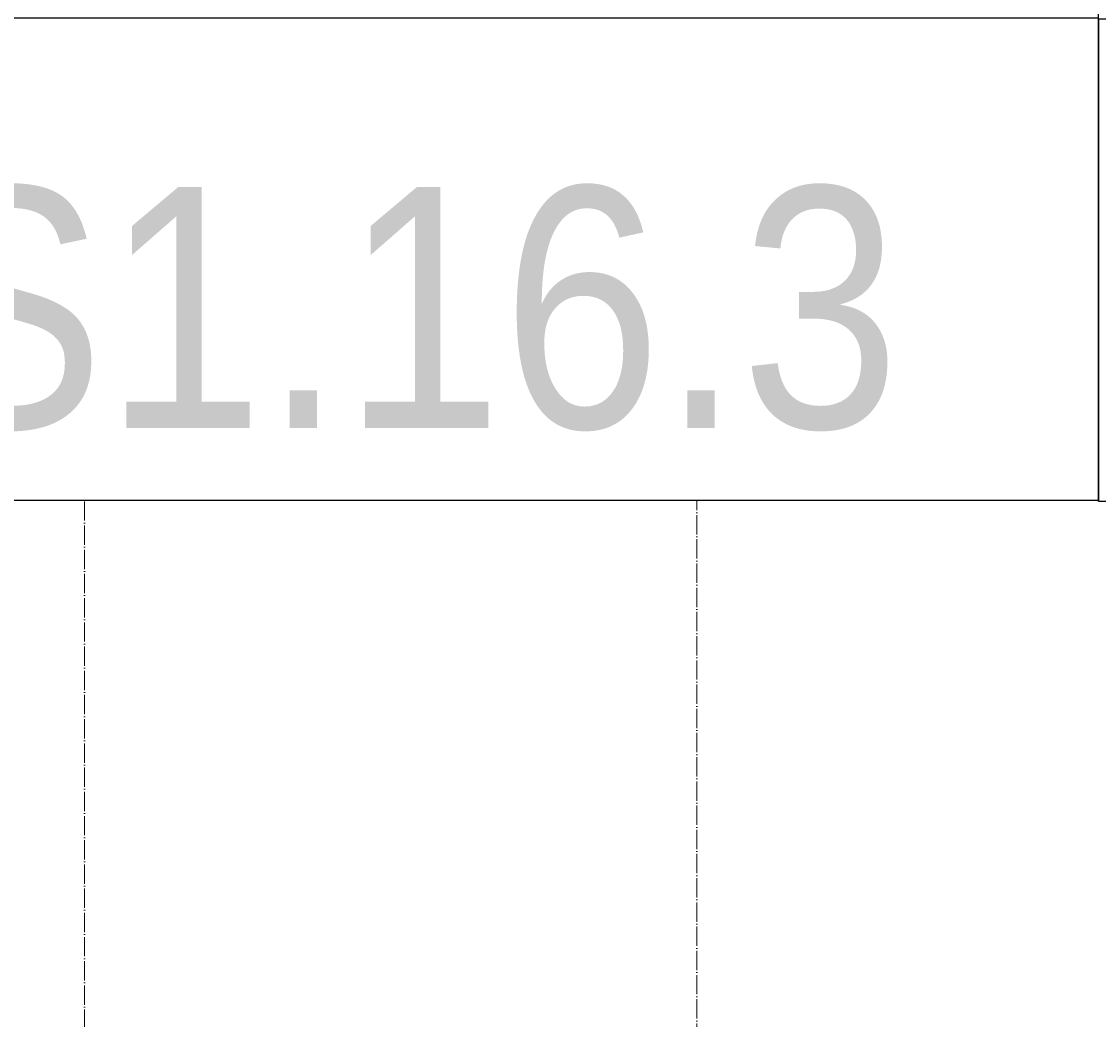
# Model space of a CAD drawing. Header units: millimetres. Extents: x -111 to 116289, y -9307 to 73893.
# Tile 23 of 128: x 21908 to 23025, y 15989 to 17024. Entities that reach past the tile are written whole.
import ezdxf
from ezdxf.enums import TextEntityAlignment as Align

# ---------------------------------------------------------------- set-up
doc = ezdxf.new("R2018")
doc.units = ezdxf.units.MM
doc.set_wipeout_variables(frame=1)
doc.linetypes.add('ADSK_Линия сетки', pattern=[25, 20, -2.5, 0, -2.5])
doc.linetypes.add('ADSK_Линия сетки_2_', pattern=[25, 20, -2.5, 0, -2.5])
doc.layers.add('КИП_выноска', color=6, linetype='Continuous', lineweight=25)
doc.layers.add('Оси', color=7, linetype='Continuous', lineweight=9)
doc.styles.add('Arial', font='arial.ttf', dxfattribs={"width": 0.85, "height": 350})
doc.styles.add('GOST 2.304', font='simplex.shx', dxfattribs={"width": 0.65, "oblique": 15})
doc.styles.get("Standard").update_dxf_attribs({"font": 'arial.ttf'})

# ---------------------------------------------------------------- blocks, each defined once
blk = doc.blocks.new('135_SLK_GD_KR_rvt-1-Оборудование_B2_-11_400__На лист секция 5_-11_400')
at = {"layer": 'Оси', "color": 254, "linetype": 'ADSK_Линия сетки_2_', "true_color": 0xe5e5e5}
blk.add_line((-13057609.7, -9259215.5), (-13057609.7, -9329529.8), dxfattribs=at)
blk = doc.blocks.new('A$Cffbd38bb')
at = {"layer": 'Оси', "color": 253, "linetype": 'ADSK_Линия сетки', "true_color": 0xaaaaaa}
blk.add_line((20802.4, 800), (20802.4, 71114.3), dxfattribs=at)
at = {"lineweight": 5}
blk.add_blockref('135_SLK_GD_KR_rvt-1-Оборудование_B2_-11_400__На лист секция 5_-11_400', (13077777.1, 9330329.8), dxfattribs=at)
blk = doc.blocks.new('*U190')
at = {"color": 0, "linetype": 'Continuous', "lineweight": 30, "ltscale": 75, "width": 0.85, "flags": 104}
blk.add_attdef('ПРИМЕЧАНИЕ_1', text='', height=2.5, dxfattribs=at).set_placement((8, 3.611), align=Align.BOTTOM_CENTER)
at = {"color": 0, "lineweight": 30, "style": 'GOST 2.304', "width": 0.85}
for tag, p in [('ИМЯ_КАБЕЛЯ_2', (8, -7.5)), ('ИМЯ_КАБЕЛЯ_3', (8, -12.5)), ('ИМЯ_КАБЕЛЯ_4', (8, -17.5)), ('ИМЯ_КАБЕЛЯ_5', (8, -22.5)), ('ИМЯ_КАБЕЛЯ_6', (8, -27.5)), ('ИМЯ_КАБЕЛЯ_7', (8, -32.5)), ('ИМЯ_КАБЕЛЯ_8', (8, -37.5)), ('ИМЯ_КАБЕЛЯ_9', (8, -42.5))]:
    blk.add_attdef(tag, text='', height=2.5, dxfattribs=at).set_placement(p, align=Align.BOTTOM_CENTER)
at = {"color": 0, "lineweight": 30, "width": 0.85, "flags": 104}
blk.add_attdef('ПРИМЕЧАНИЕ_2', text='', height=2.5, dxfattribs=at).set_placement((8, -7.53), align=Align.BOTTOM_CENTER)
at = {"linetype": 'Continuous'}
blk.add_wipeout([(0, 2.5), (16, 2.5), (16, -2.5), (0, -2.5)], dxfattribs=at)
at = {"color": 0}
blk.add_line((0, -2.5), (0, 0), dxfattribs=at)
at = {"color": 0, "linetype": 'Continuous'}
blk.add_lwpolyline([(0, -2.5), (16, -2.5), (16, 2.5), (0, 2.5)], close=True, dxfattribs=at)
at = {"color": 0, "lineweight": 30, "style": 'GOST 2.304', "width": 0.85}
blk.add_attdef('ИМЯ_КАБЕЛЯ_1', text='', height=2.5, dxfattribs=at).set_placement((8, -2.5), align=Align.BOTTOM_CENTER)

msp = doc.modelspace()

# ---------------------------------------------------------------- block references
msp.add_blockref('A$Cffbd38bb', (1805.7, 1084))

# ---------------------------------------------------------------- next in the draw order: block references
at = {"layer": 'КИП_выноска'}
ref = msp.add_blockref('*U190', (21424.7, 17775.5), dxfattribs=dict(at, xscale=100, yscale=100, zscale=100))
lines = msp.add_mtext('\\W0.8500;', dxfattribs={"layer": '0', "color": 0, "lineweight": 30, "insert": (22224.7, 17022.5), "char_height": 2.5, "attachment_point": 1})
ref.add_attrib('ПРИМЕЧАНИЕ_2', '', (22224.7, 17022.5), dxfattribs={"flags": 104}).embed_mtext(lines)

# ---------------------------------------------------------------- next in the draw order: block references
ref = msp.add_blockref('*U190', (21424.7, 17276.6), dxfattribs=dict(at, xscale=100, yscale=100, zscale=100))
lines = msp.add_mtext('\\W0.8500;', dxfattribs={"layer": '0', "color": 0, "lineweight": 30, "insert": (22224.7, 16523.5), "char_height": 2.5, "attachment_point": 1})
ref.add_attrib('ПРИМЕЧАНИЕ_2', '', (22224.7, 16523.5), dxfattribs={"flags": 104}).embed_mtext(lines)

# ---------------------------------------------------------------- next in the draw order: block references
ref = msp.add_blockref('*U190', (21424.7, 16777.6), dxfattribs=dict(at, xscale=100, yscale=100, zscale=100))
ref.add_attrib('ИМЯ_КАБЕЛЯ_1', 'LS1.16.3', dxfattribs={"layer": '0', "color": 0, "lineweight": 30, "height": 250, "style": 'Arial', "width": 0.85}).set_placement((22224.7, 16527.6), align=Align.BOTTOM_CENTER)
lines = msp.add_mtext('\\W0.8500;', dxfattribs={"layer": '0', "color": 0, "lineweight": 30, "insert": (22224.7, 16024.6), "char_height": 2.5, "attachment_point": 1})
ref.add_attrib('ПРИМЕЧАНИЕ_2', '', (22224.7, 16024.6), dxfattribs={"flags": 104}).embed_mtext(lines)

# ---------------------------------------------------------------- next in the draw order: block references
at = {"layer": 'КИП_выноска', "xscale": 100, "yscale": 100, "zscale": 100}
msp.add_blockref('*U190', (23024.7, 16776.6), dxfattribs=at)

doc.saveas('drawing.dxf')
